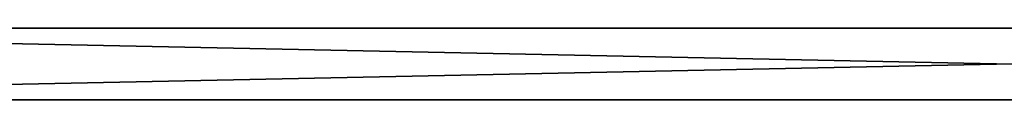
# Model space of a CAD drawing. Header units: millimetres. Extents: x -83 to 83, y -132 to 78.
# Tile 7 of 29: x -41 to 0, y -132 to -129. Entities that reach past the tile are written whole.
import ezdxf

# ---------------------------------------------------------------- set-up
doc = ezdxf.new("R2010")
doc.units = ezdxf.units.MM
doc.header["$LTSCALE"] = 52.148148
for name, color, linetype in [('166', 7, 'CONTINUOUS'), ('169', 7, 'CONTINUOUS'), ('172', 7, 'CONTINUOUS'), ('178', 7, 'CONTINUOUS')]:
    doc.layers.add(name, color=color, linetype=linetype)

msp = doc.modelspace()

# ---------------------------------------------------------------- linework, layer by layer
at = {"layer": '166', "linetype": 'Continuous'}
for points in [[(73.25, -132, -29), (-73.25, -132, -29), (73.25, -129, -29), (73.25, -132, -29)], [(73.25, -129, -29), (-73.25, -132, -29), (-73.25, -129, -29), (73.25, -129, -29)]]:
    msp.add_3dface(points, dxfattribs=at)
at = {"layer": '169', "linetype": 'Continuous'}
for points in [[(73.25, -129), (-73.25, -129), (73.25, -132), (73.25, -129)], [(73.25, -132), (-73.25, -129), (-73.25, -132), (73.25, -132)]]:
    msp.add_3dface(points, dxfattribs=at)
at = {"layer": '172', "linetype": 'Continuous'}
for points in [[(-73.25, -129, -29), (-73.25, -129), (73.25, -129), (-73.25, -129, -29)], [(73.25, -129, -29), (-73.25, -129, -29), (73.25, -129), (73.25, -129, -29)]]:
    msp.add_3dface(points, dxfattribs=at)
at = {"layer": '178', "linetype": 'Continuous'}
for points in [[(73.25, -132, -29), (73.25, -132), (-73.25, -132), (73.25, -132, -29)], [(-73.25, -132, -29), (73.25, -132, -29), (-73.25, -132), (-73.25, -132, -29)]]:
    msp.add_3dface(points, dxfattribs=at)

doc.saveas('drawing.dxf')
